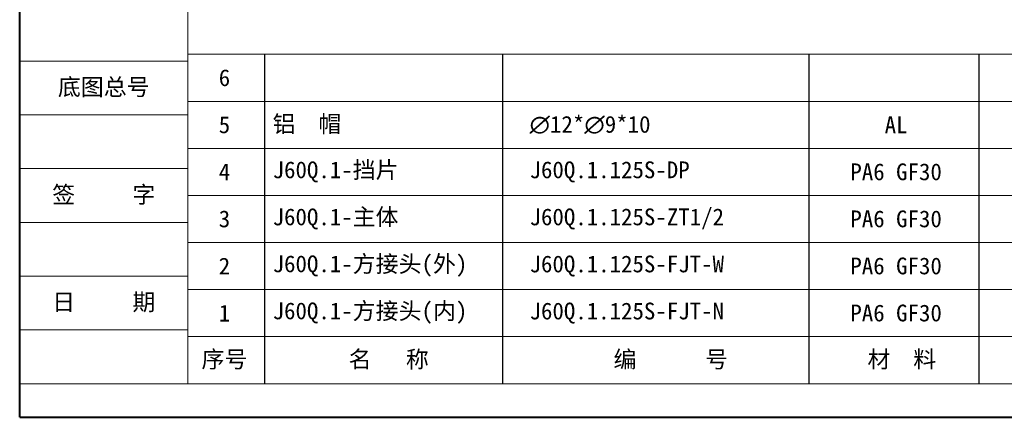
# Model space of a CAD drawing. Header units: millimetres. Extents: x -1637 to 445, y 81 to 1539.
# Tile 1 of 52: x -1637 to -918, y 81 to 371. Entities that reach past the tile are written whole.
import ezdxf

# ---------------------------------------------------------------- set-up
doc = ezdxf.new("R2010")
doc.units = ezdxf.units.MM
doc.linetypes.add('CENTER', pattern=[0.6, 0.375, -0.075, 0.075, -0.075])
doc.layers.add('标注线', color=7, linetype='Continuous', lineweight=15)
doc.styles.add('样式 3.5', font='仿宋_GB2312.ttf')
doc.styles.add('样式 6', font='仿宋_GB2312.ttf')

msp = doc.modelspace()

# ---------------------------------------------------------------- linework, layer by layer
at = {"color": 7, "lineweight": 40}
for q in [(-1636.525, 1539.123), (425.677, 80.852)]:
    msp.add_line((-1636.525, 80.852), q, dxfattribs=at)
at = {"color": 7, "lineweight": 13}
for q in [(-1513.775, 1514.573), (-482.674, 105.402)]:
    msp.add_line((-1513.775, 105.402), q, dxfattribs=at)
at = {"color": 7, "lineweight": 15}
for p, q in [((-1513.775, 345.992), (-698.788, 345.992)), ((-1636.525, 341.082), (-1513.775, 341.082)), ((-1513.775, 311.622), (-698.788, 311.622)), ((-1636.525, 301.802), (-1513.775, 301.802)), ((-1513.775, 277.252), (-698.788, 277.252)), ((-1636.525, 262.522), (-1513.775, 262.522)), ((-1513.775, 242.882), (-698.788, 242.882)), ((-1636.525, 223.242), (-1513.775, 223.242)), ((-1513.775, 208.512), (-698.788, 208.512)), ((-1636.525, 183.962), (-1513.775, 183.962)), ((-1513.775, 174.142), (-698.788, 174.142)), ((-1636.525, 144.682), (-1513.775, 144.682)), ((-1513.775, 139.772), (-482.674, 139.772)), ((-1636.525, 105.402), (-1513.775, 105.402))]:
    msp.add_line(p, q, dxfattribs=at)
at = {"color": 7}
for p, q in [((-1457.872, 345.992), (-1457.872, 105.402)), ((-1283.901, 345.992), (-1283.901, 105.402)), ((-1060.108, 105.402), (-1060.108, 345.992)), ((-935.928, 105.402), (-935.928, 345.992))]:
    msp.add_line(p, q, dxfattribs=at)

# ---------------------------------------------------------------- texts
at = {"color": 7, "linetype": 'CENTER', "lineweight": 18, "char_height": 12.27501, "width": 122.7501, "attachment_point": 5, "style": '样式 3.5'}
for s, insert in [('\\f宋体|b0|i0|c134|p2;底图总号', (-1575.15, 321.442)), ('\\f宋体|b0|i0|c134|p2;签     字', (-1575.15, 242.882)), ('\\f宋体|b0|i0|c134|p2;日     期', (-1575.15, 164.322))]:
    msp.add_mtext(s, dxfattribs=dict(at, insert=insert))
at = {"layer": '标注线', "color": 7, "lineweight": 18, "style": '样式 6'}
for s, insert, char_height, width, attachment_point in [('{\\H1.389x;6}', (-1487.029, 328.807), 8.83801, 58.92005, 5), ('{\\H1.389x;铝  帽}', (-1451.868, 294.437), 8.83801, 220.92644, 4), ('{\\H1.389x;5}', (-1487.029, 294.437), 8.83801, 58.92005, 5), ('{\\fISOCPEUR|b0|i0|c0|p34;\\H1.389x;∅\\fFangSong_GB2312|b0|i0|c134|p49;12*\\fISOCPEUR|b0|i0|c0|p34;∅\\fFangSong_GB2312|b0|i0|c134|p49;9*10}', (-1264.27, 294.437), 8.838007, 169.88375, 4), ('{\\H1.389x;AL}', (-996.642, 294.437), 8.83801, 69.59435, 5), ('{\\H1.389x;PA6 GF30}', (-996.642, 260.067), 8.83801, 69.59435, 5), ('{\\H1.389x;4}', (-1487.029, 260.067), 8.83801, 58.92005, 5), ('{\\H1.389x;J60Q.1-挡片}', (-1451.868, 260.067), 8.83801, 220.92644, 4), ('{\\H1.389x;J60Q.1.125S-DP}', (-1264.27, 260.067), 8.83801, 169.88375, 4), ('{\\H1.389x;PA6 GF30}', (-996.642, 225.697), 8.83801, 69.59435, 5), ('{\\H1.389x;3}', (-1487.029, 225.697), 8.83801, 58.92005, 5), ('{\\H1.389x;J60Q.1-主体}', (-1451.868, 225.697), 8.83801, 170.03195, 4), ('{\\H1.389x;J60Q.1.125S-ZT1/2}', (-1264.27, 225.697), 8.83801, 169.88375, 4), ('{\\H1.389x;PA6 GF30}', (-996.642, 191.327), 8.83801, 69.59435, 5), ('{\\H1.389x;2}', (-1487.029, 191.327), 8.83801, 58.92005, 5), ('{\\H1.389x;J60Q.1-方接头(外)}', (-1451.868, 191.327), 8.83801, 220.92644, 4), ('{\\H1.389x;J60Q.1.125S-FJT-W}', (-1264.27, 191.327), 8.83801, 169.88375, 4), ('{\\H1.389x;PA6 GF30}', (-996.642, 156.957), 8.83801, 69.59435, 5), ('{\\H1.389x;1}', (-1487.029, 156.957), 8.83801, 58.92005, 5), ('{\\H1.389x;J60Q.1-方接头(内)}', (-1451.868, 156.957), 8.83801, 209.55903, 4), ('{\\H1.389x;J60Q.1.125S-FJT-N}', (-1264.27, 156.957), 8.83801, 169.88375, 4), ('{\\H1.389x;序号}', (-1487.029, 122.587), 8.83801, 58.92005, 5), ('{\\H1.389x;名   称}', (-1367.099, 122.587), 8.83801, 117.54551, 5), ('{\\H1.389x;编      号}', (-1161.175, 122.587), 8.83801, 169.88375, 5), ('{\\H1.389x; 材  料}', (-996.642, 122.587), 8.83801, 69.59435, 5)]:
    msp.add_mtext(s, dxfattribs=dict(at, insert=insert, char_height=char_height, width=width, attachment_point=attachment_point))

doc.saveas('drawing.dxf')
